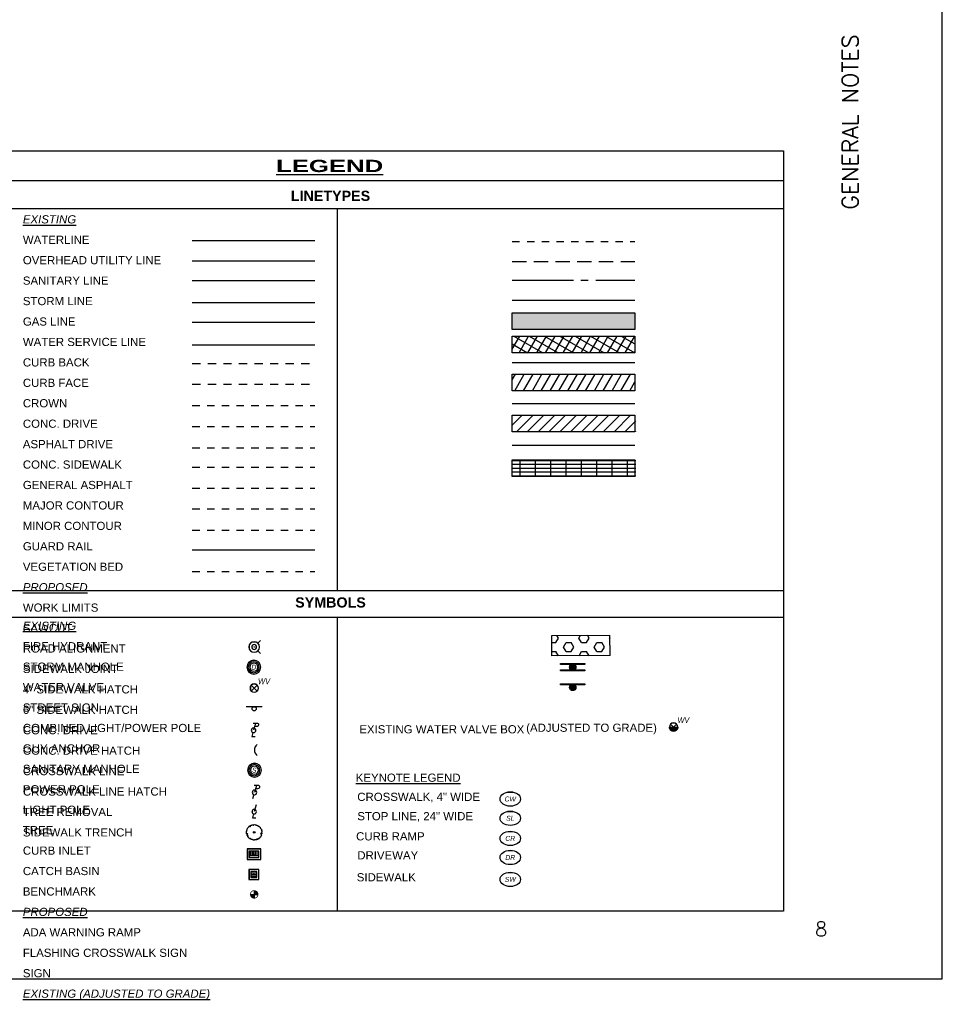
# Paper-space layout 'GENERAL NOTES 2' of a CAD drawing. Extents: x 0 to 46.8, y -12.6 to 22.
# Tile 4 of 5: x 21.5 to 34, y -0.3 to 13. Entities that reach past the tile are written whole.
import ezdxf
from ezdxf import colors
from ezdxf.entities.mleader import LeaderData, LeaderLine
from ezdxf.enums import TextEntityAlignment as Align
from ezdxf.math import Vec2, Vec3

# ---------------------------------------------------------------- set-up
doc = ezdxf.new("R2010")
doc.units = 0
doc.header["$MEASUREMENT"] = 0
for name, pattern in [('c_p-bn-work-lim', [0.2, 0.1, -0.1]), ('c_p-pv-cent', [1.66, 1.5, -0.05, 0.06, -0.05]), ('c_p-pv-road-Saw', [0.4, 0.35, -0.05]), ('c_x-gr-cont-majr', [0.065, 0.035, -0.03]), ('c_x-gr-cont-minr', [0.05, 0.025, -0.025]), ('c_x-pv-crown', [0.06, 0.035, -0.025]), ('c_x-pv-curb', [0.25, 0.2, -0.05]), ('c_x-pv-drive', [0.2, 0.15, -0.05]), ('c_x-pv-gen', [0.17, 0.12, -0.05]), ('c_x-pv-walk', [0.2, 0.15, -0.05]), ('c_x-vg-bed', [0.17, 0.12, -0.05])]:
    doc.linetypes.add(name, pattern=pattern)
for name, color, linetype in [('_Xref', 7, 'Continuous'), ('C_P-AN-Text-Titles', 1, 'Continuous'), ('C_P-BN-Work-Lim', 2, 'c_p-bn-work-lim'), ('C_P-FE-Gen', 103, 'Continuous'), ('C_P-PM-Line-Cross', 52, 'Continuous'), ('C_P-PM-Text', 53, 'Continuous'), ('C_P-PV-Drive-Conc', 254, 'Continuous'), ('C_P-PV-Drive-Conc-Hatch', 8, 'Continuous'), ('C_P-PV-Road-Align', 214, 'c_p-pv-cent'), ('C_P-PV-Road-Saw', 255, 'c_p-pv-road-Saw'), ('C_P-PV-Walk-Domes', 250, 'Continuous'), ('C_P-PV-Walk-Hatch', 250, 'Continuous'), ('C_P-PV-Walk-Hatch-6IN', 250, 'Continuous'), ('C_P-PV-Walk-Joint', 253, 'Continuous'), ('C_P-PV-Walk-Ramp', 253, 'Continuous'), ('C_P-SV-Bench', 7, 'Continuous'), ('C_P-SV-Symb-WO', 7, 'Continuous'), ('C_X-FE-Rail-Guard', 237, 'c_x-fe-rail-guard'), ('C_X-FE-Sign', 237, 'Continuous'), ('C_X-GR-Cont-Majr', 66, 'c_x-gr-cont-majr'), ('C_X-GR-Cont-Minr', 26, 'c_x-gr-cont-minr'), ('C_X-PV-Crown', 252, 'c_x-pv-crown'), ('C_X-PV-Curb-Back', 251, 'c_x-pv-curb'), ('C_X-PV-Curb-Face', 252, 'c_x-pv-curb'), ('C_X-PV-Drive-Asph', 251, 'c_x-pv-drive'), ('C_X-PV-Drive-Conc', 251, 'c_x-pv-drive'), ('C_X-PV-Gen-Asph', 252, 'c_x-pv-gen'), ('C_X-PV-Walk-Conc', 251, 'c_x-pv-walk'), ('C_X-UT-Elec-Struc', 64, 'Continuous'), ('C_X-UT-Elec-Struc-WO', 7, 'Continuous'), ('C_X-UT-Gas-Line', 44, 'c_x-ut-gas-line-t'), ('C_X-UT-Misc-Line-OH', 94, 'c_x-ut-misc-line-oh-t'), ('C_X-UT-Misc-Struc-WO', 7, 'Continuous'), ('C_X-UT-San-Line', 34, 'c_x-ut-san-line-t'), ('C_X-UT-San-Struc', 34, 'Continuous'), ('C_X-UT-San-Struc-WO', 7, 'Continuous'), ('C_X-UT-Stm-Line', 204, 'c_x-ut-stm-line-t'), ('C_X-UT-Stm-Struc', 204, 'Continuous'), ('C_X-UT-Stm-Struc-WO', 7, 'Continuous'), ('C_X-UT-Wat-Line', 154, 'c_x-ut-wat-line-t'), ('C_X-UT-Wat-Serv', 154, 'c_x-ut-wat-serv-t'), ('C_X-UT-Wat-Struc', 154, 'Continuous'), ('C_X-UT-Wat-Struc-WO', 7, 'Continuous'), ('C_X-VG-Bed', 27, 'c_x-vg-bed'), ('C_X-VG-Tree', 56, 'Continuous'), ('G_P-AN-Line-1', 8, 'Continuous'), ('G_P-AN-Line-2', 10, 'Continuous'), ('G_P-AN-Line-3', 6, 'Continuous'), ('G_P-AN-Line-6', 2, 'Continuous'), ('G_P-AN-Text-Notes', 7, 'Continuous'), ('G_P-AN-Text-Titles', 1, 'Continuous')]:
    doc.layers.add(name, color=color, linetype=linetype)
doc.styles.add('_CT_P-Text-A', font='arial.ttf', dxfattribs={"height": 0.1})
doc.styles.add('CT_Title', font='arialbd.ttf', dxfattribs={"width": 1.5})
doc.styles.add('CT_X-Line', font='ariali.ttf')
doc.styles.add('CT_X-Symb', font='ariali.ttf')
doc.styles.add('CT_X-Symb-N', font='ARIALNI.TTF')
doc.styles.get("Standard").update_dxf_attribs({"font": 'simplex.shx'})
doc.linetypes.add('c_x-fe-rail-guard', pattern='A,0,[133,AECCLAND,S=0.025,R=90,X=0,Y=0],0.305663', length=0.305663)
doc.linetypes.add('c_x-ut-gas-line-t', pattern='A,0.625,-0.07,0.625,-0.07,["GAS",CT_X-Line,S=0.07,R=0,X=-0.025,Y=-0.034],-0.22', length=1.61)
doc.linetypes.add('c_x-ut-misc-line-oh-t', pattern='A,0.5,-0.07,0.5,-0.07,["UTIL-OH",CT_X-Line,S=0.07,R=0,X=-0.025,Y=-0.034],-0.4', length=1.54)
doc.linetypes.add('c_x-ut-san-line-t', pattern='A,0.625,-0.07,0.625,-0.07,["SAN",CT_X-Line,S=0.07,R=0,X=-0.025,Y=-0.034],-0.22', length=1.61)
doc.linetypes.add('c_x-ut-stm-line-t', pattern='A,0.625,-0.07,0.625,-0.07,["STM",CT_X-Line,S=0.07,R=0,X=-0.025,Y=-0.034],-0.22', length=1.61)
doc.linetypes.add('c_x-ut-wat-line-t', pattern='A,0.625,-0.07,0.625,-0.07,["WAT",CT_X-Line,S=0.07,R=0,X=-0.025,Y=-0.034],-0.23', length=1.62)
doc.linetypes.add('c_x-ut-wat-serv-t', pattern='A,0.2,-0.07,0.2,-0.07,["WS",CT_X-Line,S=0.07,R=0,X=-0.025,Y=-0.034],-0.17', length=0.71)

# ---------------------------------------------------------------- blocks, each defined once
blk = doc.blocks.new('C_X-UT-San-MH-48')
blk.add_wipeout([(0, 0.108), (-0.028, 0.104), (-0.054, 0.094), (-0.077, 0.076), (-0.094, 0.054), (-0.105, 0.028), (-0.108, 0), (-0.105, -0.028), (-0.094, -0.054), (-0.077, -0.077), (-0.054, -0.094), (-0.028, -0.105), (0, -0.108), (0.028, -0.105), (0.054, -0.094), (0.076, -0.077), (0.094, -0.054), (0.104, -0.028), (0.108, 0), (0.104, 0.028), (0.094, 0.054), (0.076, 0.076), (0.054, 0.094), (0.028, 0.104)]).dxf.layer = 'C_X-UT-San-Struc-WO'
at = {"flags": 128}
for points in [[(-0.113, 0, 0.999773), (0.113, 0, 0.999773)], [(-0.09, 0, 0.999773), (0.09, 0, 0.999773)], [(0.066, 0, 1), (-0.066, 0, 1)]]:
    blk.add_lwpolyline(points, format="xyb", close=True, dxfattribs=at)
at = {"style": 'CT_X-Symb-N'}
blk.add_text('S', height=0.08, dxfattribs=at).set_placement((-0.003, 0), align=Align.MIDDLE_CENTER)
blk = doc.blocks.new('C_X-UT-Stm-CB-2x2')
blk.add_wipeout([(-0.05, 0.05), (0.05, 0.05), (0.05, -0.05), (-0.05, -0.05)])
blk.add_wipeout([(-0.079, -0.079), (0.079, -0.079), (0.079, 0.079), (-0.079, 0.079)]).dxf.layer = 'C_X-UT-Stm-Struc-WO'
at = {"flags": 128}
blk.add_lwpolyline([(-0.083, -0.083), (0.083, -0.083), (0.083, 0.083), (-0.083, 0.083)], close=True, dxfattribs=at)
blk.add_lwpolyline([(-0.05, -0.05), (0.05, -0.05), (0.05, 0.05), (-0.05, 0.05)], close=True)
for points in [[(-0.05, 0.025), (0.05, 0.025)], [(-0.05, 0), (0.05, 0)], [(-0.05, -0.025), (0.05, -0.025)]]:
    blk.add_lwpolyline(points, dxfattribs=at)
at = {"color": 250}
blk.add_circle((0, 0), 0.00366, dxfattribs=at)
blk = doc.blocks.new('C_X-UT-Stm-CI-2x3')
blk.add_wipeout([(0.107, 0.082), (-0.107, 0.082), (-0.107, -0.082), (0.107, -0.082)]).dxf.layer = 'C_X-UT-Stm-Struc-WO'
for points in [[(0.112, 0.087), (-0.112, 0.087), (-0.112, -0.087), (0.112, -0.087)], [(0.077, 0.052), (-0.077, 0.052), (-0.077, -0.052), (0.077, -0.052)]]:
    blk.add_lwpolyline(points, close=True)
at = {"flags": 128}
for points in [[(-0.05, -0.027), (-0.05, 0.052)], [(-0.025, -0.027), (-0.025, 0.052)], [(0, -0.027), (0, 0.052)], [(0.025, -0.027), (0.025, 0.052)], [(0.05, -0.027), (0.05, 0.052)], [(0.077, -0.027), (-0.077, -0.027)]]:
    blk.add_lwpolyline(points, dxfattribs=at)
at = {"color": 250}
blk.add_circle((0, 0), 0.0031, dxfattribs=at)
blk = doc.blocks.new('C_X-UT-Wat-Valve-T')
blk.add_wipeout([(0, 0.046), (-0.012, 0.045), (-0.023, 0.04), (-0.033, 0.033), (-0.04, 0.023), (-0.045, 0.012), (-0.046, 0), (-0.045, -0.012), (-0.04, -0.023), (-0.033, -0.033), (-0.023, -0.04), (-0.012, -0.045), (0, -0.046), (0.012, -0.045), (0.023, -0.04), (0.033, -0.033), (0.04, -0.023), (0.045, -0.012), (0.046, 0), (0.045, 0.012), (0.04, 0.023), (0.033, 0.033), (0.023, 0.04), (0.012, 0.045)]).dxf.layer = 'C_X-UT-Wat-Struc-WO'
for p, q in [((-0.036, -0.036), (0.036, 0.036)), ((0.036, -0.036), (-0.036, 0.036))]:
    blk.add_line(p, q)
at = {"flags": 128}
blk.add_lwpolyline([(0.051, 0, 1), (-0.051, 0, 1)], format="xyb", close=True, dxfattribs=at)
at = {"insert": (0.047, 0.118), "char_height": 0.07, "width": 0.07784, "attachment_point": 1, "style": 'CT_X-Symb-N', "bg_fill": 3, "box_fill_scale": 1.1, "bg_fill_color": 256, "bg_fill_transparency": 0}
blk.add_mtext('WV', dxfattribs=at)
blk = doc.blocks.new('C_X-UT-Wat-Hyd-Fire')
blk.add_wipeout([(0, 0.06), (0.012, 0.059), (0.024, 0.055), (0.033, 0.05), (0.042, 0.042), (0.05, 0.033), (0.056, 0.021), (0.059, 0.013), (0.06, 0), (0.058, -0.016), (0.052, -0.03), (0.045, -0.04), (0.036, -0.048), (0.025, -0.055), (0.014, -0.058), (0.003, -0.06), (-0.007, -0.06), (-0.02, -0.057), (-0.031, -0.051), (-0.041, -0.044), (-0.049, -0.034), (-0.056, -0.022), (-0.06, -0.007), (-0.06, 0.006), (-0.057, 0.019), (-0.052, 0.029), (-0.045, 0.04), (-0.035, 0.049), (-0.025, 0.055), (-0.014, 0.058), (-0.007, 0.06)]).dxf.layer = 'C_X-UT-Wat-Struc-WO'
at = {"linetype": 'Continuous', "flags": 128}
for points in [[(0.065, 0, 1), (-0.065, 0, 1)], [(0.029, 0, 1), (-0.029, 0, 1)]]:
    blk.add_lwpolyline(points, format="xyb", close=True, dxfattribs=at)
at = {"flags": 128}
for points in [[(0.078, 0.078), (0.046, 0.046)], [(0.078, -0.078), (0.046, -0.046)]]:
    blk.add_lwpolyline(points, dxfattribs=at)
at = {"linetype": 'Continuous'}
blk.add_circle((0, 0), 0.003, dxfattribs=at)
blk = doc.blocks.new('C_X-FE-POST-SIGN')
blk.add_line((-0.099, 0.026), (0.099, 0.026))
blk.add_circle((0, 0), 0.0257)
blk = doc.blocks.new('C_X-UT-POLE-GUYW')
blk.add_arc((0.0324, 0.0007), 0.0325, 126.5289, 235.9059)
blk = doc.blocks.new('C_X-UT-Stm-MH-48')
blk.add_wipeout([(0, 0.108), (-0.028, 0.104), (-0.054, 0.094), (-0.077, 0.076), (-0.094, 0.054), (-0.105, 0.028), (-0.108, 0), (-0.105, -0.028), (-0.094, -0.054), (-0.077, -0.077), (-0.054, -0.094), (-0.028, -0.105), (0, -0.108), (0.028, -0.105), (0.054, -0.094), (0.076, -0.077), (0.094, -0.054), (0.104, -0.028), (0.108, 0), (0.104, 0.028), (0.094, 0.054), (0.076, 0.076), (0.054, 0.094), (0.028, 0.104)]).dxf.layer = 'C_X-UT-Stm-Struc-WO'
at = {"flags": 128}
for points in [[(-0.113, 0, 0.999773), (0.113, 0, 0.999773)], [(-0.09, 0, 0.999773), (0.09, 0, 0.999773)], [(0.066, 0, 1), (-0.066, 0, 1)]]:
    blk.add_lwpolyline(points, format="xyb", close=True, dxfattribs=at)
at = {"style": 'CT_X-Symb-N'}
blk.add_text('D', height=0.08, dxfattribs=at).set_placement((0, 0), align=Align.MIDDLE_CENTER)
blk = doc.blocks.new('C_X-UT-POLE-LIGHT')
blk.add_wipeout([(0.001, 0.052), (0.009, 0.051), (0.017, 0.049), (0.025, 0.046), (0.032, 0.041), (0.038, 0.035), (0.043, 0.029), (0.048, 0.021), (0.05, 0.014), (0.052, 0.004), (0.052, -0.006), (0.05, -0.016), (0.046, -0.024), (0.041, -0.032), (0.037, -0.037), (0.03, -0.043), (0.024, -0.046), (0.016, -0.05), (0.007, -0.052), (-0.002, -0.052), (-0.01, -0.051), (-0.021, -0.048), (-0.029, -0.043), (-0.034, -0.039), (-0.041, -0.032), (-0.046, -0.024), (-0.05, -0.015), (-0.052, -0.005), (-0.052, 0.006), (-0.049, 0.019), (-0.044, 0.028), (-0.038, 0.036), (-0.03, 0.043), (-0.022, 0.047), (-0.014, 0.05), (-0.008, 0.051)]).dxf.layer = 'C_X-UT-Elec-Struc-WO'
at = {"flags": 128}
blk.add_lwpolyline([(-0.056, 0, 1), (0.056, 0, 1)], format="xyb", close=True, dxfattribs=at)
for points in [[(0.047, 0.166), (0, 0)], [(-0.016, -0.053), (-0.046, -0.155), (0.039, -0.155)]]:
    blk.add_lwpolyline(points, dxfattribs=at)
blk = doc.blocks.new('C_X-UT-POLE-COMB-PT')
blk.add_wipeout([(0.001, 0.052), (0.009, 0.051), (0.017, 0.049), (0.025, 0.046), (0.032, 0.041), (0.038, 0.035), (0.043, 0.029), (0.048, 0.021), (0.05, 0.014), (0.052, 0.004), (0.052, -0.006), (0.05, -0.016), (0.046, -0.024), (0.041, -0.032), (0.037, -0.037), (0.03, -0.043), (0.024, -0.046), (0.016, -0.05), (0.007, -0.052), (-0.002, -0.052), (-0.01, -0.051), (-0.021, -0.048), (-0.029, -0.043), (-0.034, -0.039), (-0.041, -0.032), (-0.046, -0.024), (-0.05, -0.015), (-0.052, -0.005), (-0.052, 0.006), (-0.049, 0.019), (-0.044, 0.028), (-0.038, 0.036), (-0.03, 0.043), (-0.022, 0.047), (-0.014, 0.05), (-0.008, 0.051)]).dxf.layer = 'C_X-UT-Misc-Struc-WO'
at = {"flags": 128}
blk.add_lwpolyline([(-0.056, 0, 1), (0.056, 0, 1)], format="xyb", close=True, dxfattribs=at)
blk.add_lwpolyline([(0.028, 0.1), (0.082, 0.1, 0.211724), (0.12, 0.116, 0.674769), (0.101, 0.166), (-0.013, 0.166)], format="xyb", dxfattribs=at)
for points in [[(0.047, 0.166), (0, 0)], [(-0.016, -0.053), (-0.046, -0.155)]]:
    blk.add_lwpolyline(points, dxfattribs=at)
blk = doc.blocks.new('C_X-UT-POLE-COMB-PTL')
blk.add_wipeout([(0.001, 0.052), (0.009, 0.051), (0.017, 0.049), (0.025, 0.046), (0.032, 0.041), (0.038, 0.035), (0.043, 0.029), (0.048, 0.021), (0.05, 0.014), (0.052, 0.004), (0.052, -0.006), (0.05, -0.016), (0.046, -0.024), (0.041, -0.032), (0.037, -0.037), (0.03, -0.043), (0.024, -0.046), (0.016, -0.05), (0.007, -0.052), (-0.002, -0.052), (-0.01, -0.051), (-0.021, -0.048), (-0.029, -0.043), (-0.034, -0.039), (-0.041, -0.032), (-0.046, -0.024), (-0.05, -0.015), (-0.052, -0.005), (-0.052, 0.006), (-0.049, 0.019), (-0.044, 0.028), (-0.038, 0.036), (-0.03, 0.043), (-0.022, 0.047), (-0.014, 0.05), (-0.008, 0.051)]).dxf.layer = 'C_X-UT-Elec-Struc-WO'
at = {"flags": 128}
blk.add_lwpolyline([(-0.056, 0, 1), (0.056, 0, 1)], format="xyb", close=True, dxfattribs=at)
blk.add_lwpolyline([(0.028, 0.1), (0.082, 0.1, 0.211724), (0.12, 0.116, 0.674769), (0.101, 0.166), (-0.013, 0.166)], format="xyb", dxfattribs=at)
for points in [[(0.047, 0.166), (0, 0)], [(-0.016, -0.053), (-0.046, -0.155), (0.039, -0.155)]]:
    blk.add_lwpolyline(points, dxfattribs=at)
blk = doc.blocks.new('C_X-VG-TREE-DECID')
at = {"flags": 128}
blk.add_lwpolyline([(-0.175, 0.277), (-0.183, 0.3), (-0.18, 0.319), (-0.174, 0.333), (-0.155, 0.349), (-0.131, 0.349), (-0.12, 0.346), (-0.103, 0.364), (-0.092, 0.373), (-0.076, 0.375), (-0.058, 0.371), (-0.05, 0.36), (-0.037, 0.336), (-0.022, 0.367), (-0.009, 0.377), (0.009, 0.373), (0.023, 0.382), (0.051, 0.376), (0.055, 0.366), (0.092, 0.368), (0.102, 0.356), (0.134, 0.358), (0.167, 0.342), (0.192, 0.317), (0.197, 0.299), (0.186, 0.274), (0.229, 0.296), (0.258, 0.273), (0.271, 0.253), (0.29, 0.25), (0.297, 0.229), (0.283, 0.22), (0.286, 0.205), (0.305, 0.202), (0.323, 0.197), (0.343, 0.157), (0.372, 0.121), (0.366, 0.112), (0.332, 0.112), (0.363, 0.095), (0.377, 0.068), (0.375, 0.019), (0.357, 0.002), (0.371, -0.044), (0.369, -0.073), (0.362, -0.081), (0.346, -0.08), (0.34, -0.066), (0.323, -0.053), (0.302, -0.049), (0.322, -0.074), (0.344, -0.108), (0.349, -0.145), (0.337, -0.173), (0.318, -0.197), (0.303, -0.209), (0.306, -0.228), (0.297, -0.237), (0.276, -0.237), (0.271, -0.272), (0.258, -0.282), (0.237, -0.273), (0.237, -0.302), (0.221, -0.318), (0.199, -0.302), (0.191, -0.325), (0.165, -0.343), (0.152, -0.32), (0.131, -0.295), (0.134, -0.32), (0.128, -0.361), (0.107, -0.369), (0.077, -0.364), (0.055, -0.364), (0.037, -0.371), (0.014, -0.37), (-0.002, -0.382), (-0.027, -0.378), (-0.046, -0.362), (-0.071, -0.363), (-0.083, -0.352), (-0.121, -0.352), (-0.141, -0.345), (-0.165, -0.34), (-0.168, -0.332), (-0.159, -0.31), (-0.162, -0.302), (-0.174, -0.306), (-0.188, -0.316), (-0.223, -0.311), (-0.229, -0.295), (-0.252, -0.278), (-0.282, -0.255), (-0.287, -0.232), (-0.307, -0.22), (-0.312, -0.208), (-0.294, -0.192), (-0.293, -0.178), (-0.306, -0.168), (-0.325, -0.171), (-0.344, -0.159), (-0.352, -0.141), (-0.351, -0.11), (-0.313, -0.084), (-0.312, -0.075), (-0.331, -0.074), (-0.347, -0.08), (-0.372, -0.064), (-0.375, -0.046), (-0.383, -0.027), (-0.377, 0.003), (-0.368, 0.014), (-0.377, 0.027), (-0.374, 0.059), (-0.361, 0.066), (-0.361, 0.098), (-0.34, 0.136), (-0.347, 0.171), (-0.326, 0.193), (-0.32, 0.218), (-0.291, 0.239), (-0.284, 0.256), (-0.263, 0.275), (-0.245, 0.278), (-0.244, 0.299), (-0.215, 0.315), (-0.202, 0.31), (-0.192, 0.289)], close=True, dxfattribs=at)
for radius in [0.0416, 0.00206]:
    blk.add_circle((0, 0), radius)
blk = doc.blocks.new('C_P-SV-BM-Set')
blk.add_wipeout([(0.001, 0.056), (0.009, 0.055), (0.019, 0.052), (0.027, 0.049), (0.035, 0.044), (0.041, 0.038), (0.046, 0.031), (0.051, 0.022), (0.054, 0.015), (0.056, 0.004), (0.055, -0.006), (0.053, -0.017), (0.049, -0.026), (0.044, -0.034), (0.04, -0.039), (0.032, -0.046), (0.026, -0.05), (0.017, -0.053), (0.007, -0.055), (-0.002, -0.056), (-0.011, -0.055), (-0.022, -0.051), (-0.031, -0.046), (-0.037, -0.042), (-0.044, -0.034), (-0.05, -0.025), (-0.053, -0.016), (-0.055, -0.005), (-0.055, 0.007), (-0.052, 0.02), (-0.047, 0.03), (-0.041, 0.038), (-0.032, 0.046), (-0.023, 0.051), (-0.015, 0.054), (-0.008, 0.055)]).dxf.layer = 'C_P-SV-Symb-WO'
h = blk.add_hatch(color=256)
h.dxf.hatch_style = 1
h.paths.add_polyline_path([(0, 0), (0.061, 0, 0.001775), (0.061, 0, 0.414214), (0, 0.061)])
h.paths.add_polyline_path([(0, 0), (-0.061, 0, 0.412136), (0, -0.061)])
for p, q in [((0, 0.061), (0, -0.061)), ((-0.061, 0), (0.061, 0))]:
    blk.add_line(p, q)
at = {"const_width": 0.012, "flags": 128}
blk.add_lwpolyline([(-0.062, 0, 1.007008), (0.062, 0, 1.007008)], format="xyb", close=True, dxfattribs=at)
blk = doc.blocks.new('C_P-FE-Post-Sign-Dbl')
h = blk.add_hatch(color=256)
h.dxf.hatch_style = 1
h.paths.add_polyline_path([(-0.099, 0.0219), (-0.099, 0.0294), (0.099, 0.0294), (0.099, 0.0219)])
h = blk.add_hatch(color=256)
h.dxf.hatch_style = 1
edge = h.paths.add_edge_path()
edge.add_arc((0, 0), 0.0257, 0, 360)
h = blk.add_hatch(color=256)
h.dxf.hatch_style = 1
h.paths.add_polyline_path([(-0.099, -0.0294), (-0.099, -0.0219), (0.099, -0.0219), (0.099, -0.0294)])
at = {"flags": 128}
for points in [[(-0.099, 0.0219), (-0.099, 0.0294), (0.099, 0.0294), (0.099, 0.0219)], [(-0.099, -0.0294), (-0.099, -0.0219), (0.099, -0.0219), (0.099, -0.0294)]]:
    blk.add_lwpolyline(points, close=True, dxfattribs=at)
blk.add_circle((0, 0), 0.0257)
blk = doc.blocks.new('C_X-UT-Wat-Valve-T-ADJ')
blk.add_wipeout([(0, 0.046), (-0.012, 0.045), (-0.023, 0.04), (-0.033, 0.033), (-0.04, 0.023), (-0.045, 0.012), (-0.046, 0), (-0.045, -0.012), (-0.04, -0.023), (-0.033, -0.033), (-0.023, -0.04), (-0.012, -0.045), (0, -0.046), (0.012, -0.045), (0.023, -0.04), (0.033, -0.033), (0.04, -0.023), (0.045, -0.012), (0.046, 0), (0.045, 0.012), (0.04, 0.023), (0.033, 0.033), (0.023, 0.04), (0.012, 0.045)]).dxf.layer = 'C_X-UT-Wat-Struc-WO'
at = {"flags": 128}
blk.add_lwpolyline([(0.051, 0, 1), (-0.051, 0, 1)], format="xyb", close=True, dxfattribs=at)
at = {"insert": (0.047, 0.118), "char_height": 0.07, "width": 0.07784, "attachment_point": 1, "style": 'CT_X-Symb-N', "bg_fill": 3, "box_fill_scale": 1.1, "bg_fill_color": 256, "bg_fill_transparency": 0}
blk.add_mtext('WV', dxfattribs=at)
h = blk.add_hatch(color=248)
h.dxf.hatch_style = 1
h.paths.add_polyline_path([(-0.051, 0), (0.051, 0), (0.05, -0.01), (0.047, -0.02), (0.042, -0.028), (0.036, -0.036), (0.028, -0.042), (0.02, -0.047), (0.01, -0.05), (0, -0.051), (-0.01, -0.05), (-0.02, -0.047), (-0.028, -0.042), (-0.036, -0.036), (-0.042, -0.028), (-0.047, -0.02), (-0.05, -0.01)])
for p, q in [((-0.036, -0.036), (0.036, 0.036)), ((0.036, -0.036), (-0.036, 0.036))]:
    blk.add_line(p, q)
at = {"color": 153, "linetype": 'Continuous'}
blk.add_lwpolyline([(-0.051, 0), (0.051, 0), (0.05, -0.01), (0.047, -0.02), (0.042, -0.028), (0.036, -0.036), (0.028, -0.042), (0.02, -0.047), (0.01, -0.05), (0, -0.051), (-0.01, -0.05), (-0.02, -0.047), (-0.028, -0.042), (-0.036, -0.036), (-0.042, -0.028), (-0.047, -0.02), (-0.05, -0.01)], close=True, dxfattribs=at)
blk = doc.blocks.new('C_X-AN-ML-Oval')
at = {"transparency": 16777216}
blk.add_wipeout([(0.001, 0.111), (0.031, 0.109), (0.059, 0.104), (0.087, 0.094), (0.112, 0.08), (0.132, 0.065), (0.149, 0.045), (0.159, 0.023), (0.163, -0.001), (0.159, -0.025), (0.149, -0.047), (0.132, -0.066), (0.111, -0.083), (0.085, -0.097), (0.058, -0.106), (0.029, -0.111), (0.001, -0.113), (-0.031, -0.111), (-0.06, -0.105), (-0.087, -0.095), (-0.11, -0.083), (-0.131, -0.066), (-0.148, -0.047), (-0.158, -0.025), (-0.162, -0.001), (-0.158, 0.024), (-0.147, 0.046), (-0.131, 0.065), (-0.11, 0.081), (-0.086, 0.094), (-0.059, 0.103), (-0.03, 0.109)], dxfattribs=at)
blk.add_ellipse((0.001, -0.001), major_axis=(-0.167, 0), ratio=0.698983, dxfattribs=at)
at = {"transparency": 16777216, "style": 'CT_X-Symb'}
blk.add_attdef('00', text='', height=0.08, dxfattribs=at).set_placement((0.001, -0.001), align=Align.MIDDLE)
blk = doc.blocks.new('_None')
blk = doc.blocks.new('leGEND')
at = {"layer": 'C_P-FE-Gen'}
h = blk.add_hatch(color=256, dxfattribs=at)
h.dxf.hatch_style = 1
h.paths.add_polyline_path([(31.279, 29.856), (31.279, 29.878), (31.873, 29.879), (31.873, 29.856)])
h = blk.add_hatch(color=256, dxfattribs=at)
h.dxf.hatch_style = 1
edge = h.paths.add_edge_path()
edge.add_ellipse((31.576, 29.79), major_axis=(-0.0545, 0.0545), ratio=1, start_angle=225.0508, end_angle=585.0508)
at = {"layer": 'C_P-PM-Line-Cross'}
h = blk.add_hatch(dxfattribs=at)
h.set_pattern_fill('ANSI31', color=256, scale=1.5)
h.set_pattern_definition([(45, (15.4542, 20.09687), (-0.1325825, 0.1325825), [])])
h.paths.add_polyline_path([(30.096, 36.456), (33.116, 36.456), (33.116, 36.049), (30.096, 36.049)])
at = {"layer": 'C_P-PV-Drive-Conc-Hatch'}
h = blk.add_hatch(dxfattribs=at)
h.set_pattern_fill('ANSI31', color=256, scale=1.5, angle=15)
h.set_pattern_definition([(60, (8.56081, 21.73963), (-0.1623798, 0.09375), [])])
h.paths.add_polyline_path([(30.096, 37.453), (33.096, 37.453), (33.096, 37.047), (30.096, 37.047)])
at = {"layer": 'C_P-PV-Walk-Domes'}
h = blk.add_hatch(dxfattribs=at)
h.set_pattern_fill('HEX', color=256)
h.paths.add_polyline_path([(31.064, 30.563), (32.492, 30.57), (32.489, 31.07), (31.06, 31.063)])
at = {"layer": 'C_P-PV-Walk-Hatch', "transparency": 33554559}
h = blk.add_hatch(color=256, dxfattribs=at)
h.dxf.hatch_style = 1
h.paths.add_polyline_path([(33.096, 38.961), (30.096, 38.961), (30.096, 38.554), (33.096, 38.554)])
at = {"layer": 'C_P-PV-Walk-Hatch-6IN'}
h = blk.add_hatch(dxfattribs=at)
h.set_pattern_fill('ANSI37', color=256, scale=1.5, angle=15)
h.set_pattern_definition([(60, (8.56081, 21.73963), (-0.1623798, 0.09375), []), (150, (8.56081, 21.73963), (-0.09375, -0.1623798), [])])
h.paths.add_polyline_path([(33.096, 38.389), (30.096, 38.389), (30.096, 37.982), (33.096, 37.982)])
at = {"layer": 'C_P-PV-Walk-Joint'}
h = blk.add_hatch(dxfattribs=at)
h.set_pattern_fill('GRATE', color=256, scale=3)
h.set_pattern_definition([(0, (0, 0.49917), (0, 0.09375), []), (90, (0, 0.49917), (-0.375, 2e-17), [])])
h.paths.add_polyline_path([(30.096, 35.358), (33.116, 35.358), (33.116, 34.951), (30.096, 34.951)])
at = {"layer": 'C_P-BN-Work-Lim', "flags": 128}
blk.add_lwpolyline([(30.096, 40.704), (33.096, 40.704)], dxfattribs=at)
at = {"layer": 'C_P-FE-Gen'}
for p, q in [((31.279, 29.878), (31.873, 29.879)), ((31.279, 29.856), (31.279, 29.878)), ((31.873, 29.879), (31.873, 29.856)), ((31.873, 29.856), (31.279, 29.856))]:
    blk.add_line(p, q, dxfattribs=at)
blk.add_ellipse((31.576, 29.79), major_axis=(-0.0545, 0.0545), ratio=1, start_param=3.927877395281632, end_param=10.21106270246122, dxfattribs=at)
at = {"layer": 'C_P-PM-Line-Cross', "flags": 128}
blk.add_lwpolyline([(30.096, 36.743), (33.096, 36.743)], dxfattribs=at)
blk.add_lwpolyline([(30.096, 36.456), (33.096, 36.456), (33.096, 36.049), (30.096, 36.049)], close=True, dxfattribs=at)
at = {"layer": 'C_P-PV-Drive-Conc', "flags": 128}
blk.add_lwpolyline([(30.096, 37.745), (33.096, 37.745)], dxfattribs=at)
at = {"layer": 'C_P-PV-Drive-Conc-Hatch'}
blk.add_lwpolyline([(30.096, 37.453), (33.096, 37.453), (33.096, 37.047), (30.096, 37.047)], close=True, dxfattribs=at)
at = {"layer": 'C_P-PV-Road-Align', "flags": 128}
blk.add_lwpolyline([(30.096, 39.757), (33.096, 39.757)], dxfattribs=at)
at = {"layer": 'C_P-PV-Road-Saw', "flags": 128}
blk.add_lwpolyline([(30.096, 40.211), (33.096, 40.211)], dxfattribs=at)
at = {"layer": 'C_P-PV-Walk-Joint', "flags": 128}
blk.add_lwpolyline([(30.096, 39.264), (33.096, 39.264)], dxfattribs=at)
at = {"layer": 'C_P-PV-Walk-Joint'}
for points in [[(30.096, 38.961), (33.096, 38.961), (33.096, 38.554), (30.096, 38.554)], [(30.096, 38.389), (33.096, 38.389), (33.096, 37.982), (30.096, 37.982)], [(30.096, 35.358), (33.096, 35.358), (33.096, 34.951), (30.096, 34.951)]]:
    blk.add_lwpolyline(points, close=True, dxfattribs=at)
at = {"layer": 'C_P-PV-Walk-Ramp'}
for p, q in [((31.06, 31.063), (32.476, 31.07)), ((31.064, 30.563), (31.06, 31.063)), ((32.476, 31.07), (32.48, 30.57)), ((32.48, 30.57), (31.064, 30.563))]:
    blk.add_line(p, q, dxfattribs=at)
at = {"layer": 'C_X-FE-Rail-Guard', "flags": 128}
blk.add_lwpolyline([(22.27, 33.159), (25.27, 33.159)], dxfattribs=at)
at = {"layer": 'C_X-GR-Cont-Majr', "flags": 128}
blk.add_lwpolyline([(22.27, 34.162), (25.27, 34.162)], dxfattribs=at)
at = {"layer": 'C_X-GR-Cont-Minr', "flags": 128}
blk.add_lwpolyline([(22.27, 33.643), (25.27, 33.643)], dxfattribs=at)
at = {"layer": 'C_X-PV-Crown', "flags": 128}
blk.add_lwpolyline([(22.27, 36.686), (25.27, 36.686)], dxfattribs=at)
at = {"layer": 'C_X-PV-Curb-Back', "flags": 128}
blk.add_lwpolyline([(22.27, 37.716), (25.27, 37.716)], dxfattribs=at)
at = {"layer": 'C_X-PV-Curb-Face', "flags": 128}
blk.add_lwpolyline([(22.27, 37.214), (25.27, 37.214)], dxfattribs=at)
at = {"layer": 'C_X-PV-Drive-Asph', "flags": 128}
blk.add_lwpolyline([(22.27, 35.652), (25.27, 35.652)], dxfattribs=at)
at = {"layer": 'C_X-PV-Drive-Conc', "flags": 128}
blk.add_lwpolyline([(22.27, 36.18), (25.27, 36.18)], dxfattribs=at)
at = {"layer": 'C_X-PV-Gen-Asph', "flags": 128}
blk.add_lwpolyline([(22.27, 34.666), (25.27, 34.666)], dxfattribs=at)
at = {"layer": 'C_X-PV-Walk-Conc', "flags": 128}
blk.add_lwpolyline([(22.27, 35.177), (25.27, 35.177)], dxfattribs=at)
at = {"layer": 'C_X-UT-Gas-Line', "flags": 128}
blk.add_lwpolyline([(22.27, 38.728), (25.27, 38.728)], dxfattribs=at)
at = {"layer": 'C_X-UT-Misc-Line-OH', "flags": 128}
blk.add_lwpolyline([(22.27, 40.232), (25.27, 40.232)], dxfattribs=at)
at = {"layer": 'C_X-UT-San-Line', "flags": 128}
blk.add_lwpolyline([(22.27, 39.748), (25.27, 39.748)], dxfattribs=at)
at = {"layer": 'C_X-UT-Stm-Line', "flags": 128}
blk.add_lwpolyline([(22.27, 39.212), (25.27, 39.212)], dxfattribs=at)
at = {"layer": 'C_X-UT-Wat-Line', "flags": 128}
blk.add_lwpolyline([(22.27, 40.731), (25.27, 40.731)], dxfattribs=at)
at = {"layer": 'C_X-UT-Wat-Serv', "flags": 128}
blk.add_lwpolyline([(22.27, 38.174), (25.27, 38.174)], dxfattribs=at)
at = {"layer": 'C_X-VG-Bed', "flags": 128}
blk.add_lwpolyline([(22.27, 32.63), (25.27, 32.63)], dxfattribs=at)
at = {"layer": 'G_P-AN-Line-1', "flags": 128}
for points in [[(25.811, 41.513), (25.811, 32.163)], [(25.811, 31.513), (25.811, 24.316)]]:
    blk.add_lwpolyline(points, dxfattribs=at)
at = {"layer": 'G_P-AN-Line-2'}
blk.add_lwpolyline([(17.714, 42.924), (36.734, 42.924), (36.734, 24.316), (17.714, 24.316)], close=True, dxfattribs=at)
blk.add_lwpolyline([(36.734, 42.185), (17.714, 42.185)], dxfattribs=at)
at = {"layer": 'G_P-AN-Line-3', "flags": 128}
blk.add_lwpolyline([(30.096, 35.722), (33.096, 35.722)], dxfattribs=at)
at = {"layer": 'G_P-AN-Line-6', "flags": 128}
for points in [[(17.714, 41.513), (36.734, 41.513)], [(17.714, 32.163), (36.734, 32.163)], [(17.714, 31.513), (36.734, 31.513)]]:
    blk.add_lwpolyline(points, dxfattribs=at)
at = {"layer": 'C_P-FE-Gen', "xscale": 3.000000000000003, "yscale": 3.000000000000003, "rotation": 0.05079719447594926}
blk.add_blockref('C_P-FE-Post-Sign-Dbl', (31.576, 30.288), dxfattribs=at)
at = {"layer": 'C_X-FE-Sign', "xscale": 2, "yscale": 2}
blk.add_blockref('C_X-FE-POST-SIGN', (23.783, 29.268), dxfattribs=at)
at = {"layer": 'C_X-UT-Elec-Struc', "xscale": 5, "yscale": 5}
blk.add_blockref('C_X-UT-POLE-GUYW', (23.788, 28.258), dxfattribs=at)
at = {"layer": 'C_X-VG-Tree', "xscale": 0.5, "yscale": 0.5, "zscale": 0.9940909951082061}
blk.add_blockref('C_X-VG-TREE-DECID', (23.784, 26.244), dxfattribs=at)
at = {"layer": 'G_P-AN-Text-Notes', "style": '_CT_P-Text-A'}
for s, p in [('(ADJUSTED TO GRADE)', (30.437, 28.705)), ('EXISTING WATER VALVE BOX', (26.355, 28.666)), ('%%UKEYNOTE LEGEND', (26.269, 27.482)), ('                               CROSSWALK, 4" WIDE', (23.899, 27.013)), ('                               STOP LINE, 24" WIDE', (23.899, 26.54)), ('CURB RAMP', (26.276, 26.047)), ('                               DRIVEWAY', (23.899, 25.582)), ('SIDEWALK', (26.293, 25.045))]:
    blk.add_text(s, height=0.2, dxfattribs=at).set_placement(p)
at = {"layer": 'G_P-AN-Text-Notes', "char_height": 0.2, "width": 15.10274, "attachment_point": 1, "style": '_CT_P-Text-A'}
for s, insert in [('\\pxsm1.5,ql;{\\fArial|b0|i1|c0|p34;\\LEXISTING\\P\\pq*;}WATERLINE\\POVERHEAD UTILITY LINE\\PSANITARY LINE\\PSTORM LINE\\PGAS LINE\\PWATER SERVICE LINE\\PCURB BACK \\PCURB FACE\\PCROWN\\PCONC. DRIVE\\PASPHALT DRIVE\\PCONC. SIDEWALK\\PGENERAL ASPHALT\\PMAJOR CONTOUR\\PMINOR CONTOUR\\PGUARD RAIL\\PVEGETATION BED\\P\\pql;{\\fArial|b0|i1|c0|p34;\\LPROPOSED\\P}WORK LIMITS\\PSAWCUT\\PROAD ALIGNMENT\\PSIDEWALK JOINT\\P4" SIDEWALK HATCH\\P6" SIDEWALK HATCH\\PCONC. DRIVE\\PCONC. DRIVE HATCH\\PCROSSWALK LINE\\PCROSSWALK LINE HATCH\\PTREE REMOVAL\\PSIDEWALK TRENCH\\P', (18.125, 41.346)), ('\\pxsm1.5,ql;{\\fArial|b0|i1|c0|p34;\\LEXISTING\\P\\pq*;}FIRE HYDRANT\\PSTORM MANHOLE\\PWATER VALVE\\PSTREET SIGN\\PCOMBINED LIGHT/POWER POLE\\PGUY ANCHOR\\PSANITARY MANHOLE\\PPOWER POLE\\PLIGHT POLE\\PTREE\\PCURB INLET\\PCATCH BASIN\\PBENCHMARK\\P{\\fArial|b0|i1|c0|p34;\\LPROPOSED\\P\\pql;}ADA WARNING RAMP\\PFLASHING CROSSWALK SIGN\\PSIGN\\P{\\fArial|b0|i1|c0|p34;\\LEXISTING (ADJUSTED TO GRADE)\\P}', (18.125, 31.399))]:
    blk.add_mtext(s, dxfattribs=dict(at, insert=insert))
at = {"layer": 'G_P-AN-Text-Titles', "insert": (25.629, 42.703), "char_height": 0.3, "attachment_point": 2, "style": 'CT_Title'}
blk.add_mtext_dynamic_manual_height_columns('{\\LLEGEND}', width=14.99914, gutter_width=0.5, heights=[0], dxfattribs=at)
at = {"layer": 'G_P-AN-Text-Titles', "char_height": 0.25, "width": 15.09599, "attachment_point": 2, "style": '_CT_P-Text-A'}
for s, insert in [('{\\fArial|b1|i0|c0|p34;LINETYPES}', (25.65, 41.946)), ('{\\fArial|b1|i0|c0|p34;SYMBOLS}', (25.65, 31.996))]:
    blk.add_mtext(s, dxfattribs=dict(at, insert=insert))
at = {"layer": 'C_P-SV-Bench', "xscale": 1.5, "yscale": 1.5, "zscale": 20.11420065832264}
blk.add_blockref('C_P-SV-BM-Set', (23.784, 24.726), dxfattribs=at)
at = {"layer": 'C_X-UT-Elec-Struc'}
for name, p in [('C_X-UT-POLE-COMB-PTL', (23.768, 28.741)), ('C_X-UT-POLE-COMB-PT', (23.792, 27.221)), ('C_X-UT-POLE-LIGHT', (23.784, 26.751))]:
    blk.add_blockref(name, p, dxfattribs=at)
at = {"layer": 'C_X-UT-San-Struc', "xscale": 1.5, "yscale": 1.5}
blk.add_blockref('C_X-UT-San-MH-48', (23.79, 27.766), dxfattribs=at)
at = {"layer": 'C_X-UT-Stm-Struc', "xscale": 1.5, "yscale": 1.5}
for name, p in [('C_X-UT-Stm-CI-2x3', (23.778, 25.709)), ('C_X-UT-Stm-CB-2x2', (23.776, 25.213))]:
    blk.add_blockref(name, p, dxfattribs=at)
at = {"layer": 'C_X-UT-Wat-Struc'}
for name, p, xscale, yscale in [('C_X-UT-Wat-Hyd-Fire', (23.783, 30.78), 2, 2), ('C_X-UT-Wat-Valve-T', (23.783, 29.774), 2, 2), ('C_X-UT-Wat-Valve-T-ADJ', (34.043, 28.822), 2.0385, 2.0385)]:
    blk.add_blockref(name, p, dxfattribs=dict(at, xscale=xscale, yscale=yscale))
at = {"layer": 'C_X-UT-Stm-Struc', "xscale": 1.5, "yscale": 1.5}
blk.add_blockref('C_X-UT-Stm-MH-48', (23.774, 30.286), dxfattribs=at)
at = {"layer": 'C_P-PM-Text'}
ml = blk.add_multileader_block('Standard', dxfattribs=at)
ml.set_content('C_X-AN-ML-Oval', color=256, scale=1.5)
ml.set_attribute('00', 'CW', width=0)
ml.set_leader_properties(color=256, linetype='ByLayer', lineweight=-1)
ml.set_arrow_properties(name='NONE')
ml.build(insert=Vec2(0, 0))
ml.multileader.update_dxf_attribs({"has_dogleg": 0, "text_right_attachment_type": 3, "dogleg_length": 0.06, "arrow_head_size": 0.18, "scale": 1.5, "block_connection_type": 1})
ctx = ml.context
ctx.base_point, ctx.scale, ctx.char_height, ctx.arrow_head_size, ctx.landing_gap_size, ctx.plane_origin = Vec3(30.046, 27.062), 1.5, 0.12, 0.18, 0.0375, Vec3(33.249, 38.872)
ctx.right_attachment, ctx.attachment_type = 3, 1
notes = []
notes.append((ctx, [(0, (0, 0, 0), (0, 0), (1, 0), 1, [])]))
ctx.block.insert = Vec3(30.046, 27.062)
ml = blk.add_multileader_block('Standard', dxfattribs=at)
ml.set_content('C_X-AN-ML-Oval', color=256, scale=1.5)
ml.set_attribute('00', 'SL', width=0)
ml.set_leader_properties(color=256, linetype='ByLayer', lineweight=-1)
ml.set_arrow_properties(name='NONE')
ml.build(insert=Vec2(0, 0))
ml.multileader.update_dxf_attribs({"has_dogleg": 0, "text_right_attachment_type": 3, "dogleg_length": 0.06, "arrow_head_size": 0.18, "scale": 1.5, "block_connection_type": 1})
ctx = ml.context
ctx.base_point, ctx.scale, ctx.char_height, ctx.arrow_head_size, ctx.landing_gap_size, ctx.plane_origin = Vec3(30.046, 26.59), 1.5, 0.12, 0.18, 0.0375, Vec3(33.249, 38.399)
ctx.right_attachment, ctx.attachment_type = 3, 1
notes.append((ctx, [(0, (0, 0, 0), (0, 0), (1, 0), 1, [])]))
ctx.block.insert = Vec3(30.046, 26.59)
ml = blk.add_multileader_block('Standard', dxfattribs=at)
ml.set_content('C_X-AN-ML-Oval', color=256, scale=1.5)
ml.set_attribute('00', 'CR', width=0)
ml.set_leader_properties(color=256, linetype='ByLayer', lineweight=-1)
ml.set_arrow_properties(name='NONE')
ml.build(insert=Vec2(0, 0))
ml.multileader.update_dxf_attribs({"has_dogleg": 0, "text_right_attachment_type": 3, "dogleg_length": 0.06, "arrow_head_size": 0.18, "scale": 1.5, "block_connection_type": 1})
ctx = ml.context
ctx.base_point, ctx.scale, ctx.char_height, ctx.arrow_head_size, ctx.landing_gap_size, ctx.plane_origin = Vec3(30.046, 26.098), 1.5, 0.12, 0.18, 0.0375, Vec3(33.249, 37.907)
ctx.right_attachment, ctx.attachment_type = 3, 1
notes.append((ctx, [(0, (0, 0, 0), (0, 0), (1, 0), 1, [])]))
ctx.block.insert = Vec3(30.046, 26.098)
ml = blk.add_multileader_block('Standard', dxfattribs=at)
ml.set_content('C_X-AN-ML-Oval', color=256, scale=1.5)
ml.set_attribute('00', 'DR', width=0)
ml.set_leader_properties(color=256, linetype='ByLayer', lineweight=-1)
ml.set_arrow_properties(name='NONE')
ml.build(insert=Vec2(0, 0))
ml.multileader.update_dxf_attribs({"has_dogleg": 0, "text_right_attachment_type": 3, "dogleg_length": 0.06, "arrow_head_size": 0.18, "scale": 1.5, "block_connection_type": 1})
ctx = ml.context
ctx.base_point, ctx.scale, ctx.char_height, ctx.arrow_head_size, ctx.landing_gap_size, ctx.plane_origin = Vec3(30.046, 25.632), 1.5, 0.12, 0.18, 0.0375, Vec3(33.249, 37.441)
ctx.right_attachment, ctx.attachment_type = 3, 1
notes.append((ctx, [(0, (0, 0, 0), (0, 0), (1, 0), 1, [])]))
ctx.block.insert = Vec3(30.046, 25.632)
ml = blk.add_multileader_block('Standard', dxfattribs=at)
ml.set_content('C_X-AN-ML-Oval', color=256, scale=1.5)
ml.set_attribute('00', 'SW', width=0)
ml.set_leader_properties(color=256, linetype='ByLayer', lineweight=-1)
ml.set_arrow_properties(name='NONE')
ml.build(insert=Vec2(0, 0))
ml.multileader.update_dxf_attribs({"has_dogleg": 0, "text_right_attachment_type": 3, "dogleg_length": 0.06, "arrow_head_size": 0.18, "scale": 1.5, "block_connection_type": 1})
ctx = ml.context
ctx.base_point, ctx.scale, ctx.char_height, ctx.arrow_head_size, ctx.landing_gap_size, ctx.plane_origin = Vec3(30.046, 25.095), 1.5, 0.12, 0.18, 0.0375, Vec3(33.249, 36.904)
ctx.right_attachment, ctx.attachment_type = 3, 1
notes.append((ctx, [(0, (0, 0, 0), (0, 0), (1, 0), 1, [])]))
ctx.block.insert = Vec3(30.046, 25.095)
for ctx, leaders in notes:
    for number, flags, end, landing, length, lines in leaders:
        leader = LeaderData()
        leader.index, (leader.has_last_leader_line, leader.has_dogleg_vector, leader.attachment_direction) = number, flags
        leader.last_leader_point, leader.dogleg_vector, leader.dogleg_length = Vec3(end), Vec3(landing), length
        for number, points, colour, breaks in lines:
            line = LeaderLine()
            line.index, line.vertices, line.color, line.breaks = number, Vec3.list(points), colors.encode_raw_color(colour), breaks
            leader.lines.append(line)
        ctx.leaders.append(leader)

psp = doc.layouts.new('GENERAL NOTES 2')

# ---------------------------------------------------------------- linework, layer by layer
at = {"layer": 'G_P-AN-Line-1', "color": 250}
psp.add_lwpolyline([(0, 0), (34, 0), (34, 22), (0, 22)], close=True, dxfattribs=at)

# ---------------------------------------------------------------- texts
at = {"layer": 'C_P-AN-Text-Titles'}
psp.add_text('8', height=0.197, dxfattribs=at).set_placement((32.357, 0.577), align=Align.CENTER)
at = {"layer": 'G_P-AN-Text-Titles', "insert": (32.75, 11.625), "char_height": 0.22, "width": 8.6711, "attachment_point": 5, "rotation": 90}
psp.add_mtext('GENERAL NOTES', dxfattribs=at)

# ---------------------------------------------------------------- next in the draw order: block references
at = {"layer": '_Xref', "xscale": 0.5544245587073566, "yscale": 0.5544245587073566, "zscale": 0.5544245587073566}
psp.add_blockref('leGEND', (11.482, -12.563), dxfattribs=at)

doc.saveas('drawing.dxf')
